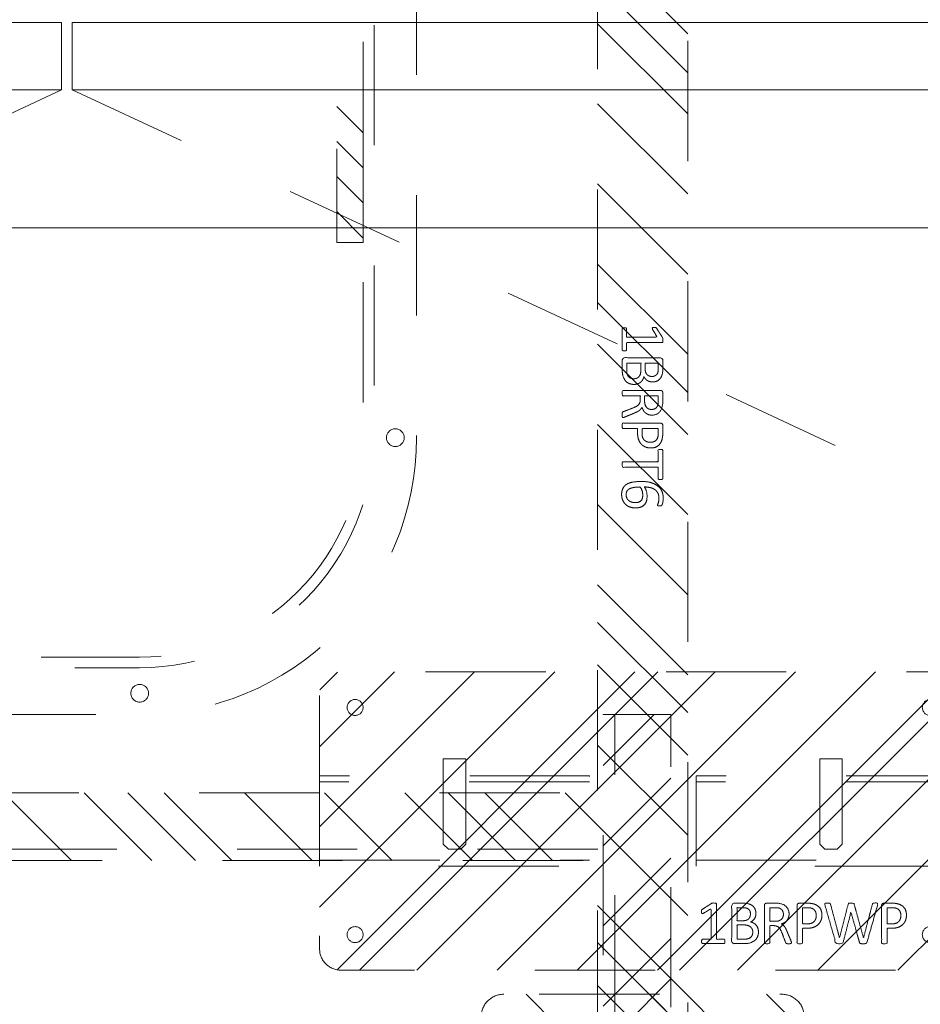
# Model space of a CAD drawing. Header units: inches. Extents: x -490 to -273, y -225 to 16.
# Tile 45 of 67: x -380 to -370, y -7 to 4. Entities that reach past the tile are written whole.
import ezdxf

# ---------------------------------------------------------------- set-up
doc = ezdxf.new("R2010")
doc.units = ezdxf.units.IN
doc.header["$LTSCALE"] = 32
doc.header["$MEASUREMENT"] = 0
doc.header["$PDMODE"] = 1
doc.header["$PDSIZE"] = -2
doc.linetypes.add('Dash Style-1', pattern=[0.083328, 0.041656, -0.041672])
for name, color, linetype, lineweight in [('DashLine', 7, 'Dash Style-1', 13), ('DashLineFill', 7, 'Dash Style-1', 13), ('Drawing', 7, 'Continuous', 18), ('Metal-DeskStructure', 7, 'Continuous', 13), ('None', 7, 'Continuous', 18), ('SolidLine', 7, 'Continuous', 15)]:
    doc.layers.add(name, color=color, linetype=linetype, lineweight=lineweight)
doc.layers.add('Electrical', color=1, linetype='Dash Style-1', lineweight=15, true_color=0xff0000)
pattern_1 = [(45, (0, 0), (-1.61302, 1.93572), []), (45, (-1.0608, 1.0608), (-0.472346, 0.416761), [])]

# ---------------------------------------------------------------- blocks, each defined once
blk = doc.blocks.new('Group-12')
at = {"layer": 'DashLine'}
for p, q in [((50.315, -12.008), (35.222, -19.046)), ((50.433, -12.008), (65.526, -19.046))]:
    blk.add_line(p, q, dxfattribs=at)
at = {"layer": 'SolidLine', "flags": 128}
for points in [[(33.661, -11.26), (50.315, -11.26), (50.315, -12.008), (33.661, -12.008)], [(50.433, -11.26), (67.087, -11.26), (67.087, -12.008), (50.433, -12.008)]]:
    blk.add_lwpolyline(points, close=True, dxfattribs=at)
blk = doc.blocks.new('Group-13')
at = {"layer": 'None'}
blk.add_blockref('Group-12', (0, 0), dxfattribs=at)
blk = doc.blocks.new('SL Utility Cabinet (2D)')
at = {"layer": 'None'}
blk.add_blockref('Group-13', (0, 0), dxfattribs=at)
at = {"layer": 'Drawing', "color": 0, "flags": 1}
for tag in ['Tag', 'Catalog', 'FinishGroup', 'Custom', 'Discount', 'Item1', 'Item2', 'Item3', 'Item4', 'Item5', 'Item6', 'Item7', 'Item8', 'Item9', 'Item10', 'Item11', 'Item12', 'Item13', 'Item14', 'Item15', 'Item16', 'Item17', 'Item18', 'Item19', 'Item20', 'Item21', 'Item22', 'Item23', 'Item24', 'Item25', 'Option1', 'Option2', 'Option3', 'Option4', 'Option5', 'Option6', 'Option7', 'Option8', 'Option9', 'Option10', 'Option11', 'Option12']:
    blk.add_attdef(tag, (-70.025, 10.908), '', height=0.00709, dxfattribs=at)
blk = doc.blocks.new('Group-19')
at = {"layer": 'SolidLine'}
blk.add_open_spline([(-1.102, -2.559), (-19.094, -2.559), (-37.087, -2.559), (-37.087, -16.28), (-37.086, -30), (-37.087, -33.955), (-36.653, -37.886), (-34.779, -54.894), (-32.905, -71.902), (-32.436, -74.369), (-29.931, -74.567), (-19.094, -74.567), (-8.257, -74.567), (-5.753, -74.369), (-5.283, -71.902), (-3.409, -54.894), (-1.535, -37.886), (-1.102, -33.955), (-1.102, -30), (-1.102, -16.28), (-1.102, -2.559)], degree=2, knots=[0, 0, 0, 0.17397, 0.17397, 0.306636, 0.306636, 0.344878, 0.344878, 0.510334, 0.510334, 0.534618, 0.534618, 0.639352, 0.639352, 0.663636, 0.663636, 0.829092, 0.829092, 0.867334, 0.867334, 1, 1, 1], dxfattribs=at)
blk = doc.blocks.new('1BRPT7-CChannel-762 (2D)')
at = {"layer": 'DashLineFill', "linetype": 'Continuous', "lineweight": 13}
h = blk.add_hatch(dxfattribs=at)
h.set_pattern_fill('Steel', color=253, style=0, pattern_type=2)
h.set_pattern_definition(pattern_1)
h.paths.add_polyline_path([(-0.313, 0.417), (-0.313, 15), (0.437, 15), (0.437, -15), (-0.313, -15), (-0.313, -0.417)])
at = {"layer": 'DashLine'}
blk.add_line((0.311, 15), (0.311, -15), dxfattribs=at)
at = {"layer": 'DashLineFill', "flags": 128}
blk.add_lwpolyline([(-0.313, 0.417), (-0.313, 15), (0.437, 15), (0.437, -15), (-0.313, -15), (-0.313, -0.417)], dxfattribs=at)
blk = doc.blocks.new('Group-50')
at = {"layer": 'Metal-DeskStructure', "color": 7}
for points, knots in [([(9.589, -0.203), (9.589, -0.21), (9.586, -0.224), (9.578, -0.227), (9.459, -0.227), (9.34, -0.227), (9.336, -0.225), (9.333, -0.219), (9.331, -0.21), (9.331, -0.197), (9.333, -0.188), (9.334, -0.182), (9.34, -0.179), (9.389, -0.179), (9.436, -0.179), (9.436, -0.009), (9.436, 0.161), (9.393, 0.135), (9.349, 0.109), (9.344, 0.107), (9.334, 0.106), (9.331, 0.109), (9.329, 0.12), (9.329, 0.133), (9.329, 0.143), (9.331, 0.148), (9.334, 0.152), (9.338, 0.154), (9.39, 0.187), (9.441, 0.22), (9.443, 0.222), (9.447, 0.222), (9.453, 0.224), (9.47, 0.224), (9.488, 0.224), (9.493, 0.22), (9.495, 0.216), (9.495, 0.018), (9.495, -0.179), (9.536, -0.179), (9.58, -0.179), (9.584, -0.182), (9.587, -0.188), (9.589, -0.197), (9.589, -0.203)], [0, 0, 0, 0.00261, 0.007831, 0.010441, 0.176195, 0.178805, 0.181415, 0.184026, 0.186636, 0.188594, 0.190551, 0.192509, 0.194467, 0.244389, 0.244389, 0.424498, 0.424498, 0.47805, 0.47805, 0.484241, 0.490432, 0.496622, 0.502813, 0.507071, 0.510941, 0.514811, 0.518682, 0.518682, 0.576295, 0.576295, 0.578743, 0.58119, 0.583638, 0.590247, 0.593184, 0.596122, 0.599059, 0.911881, 0.911881, 0.976501, 0.982376, 0.988251, 0.994125, 1, 1, 1]), ([(9.96, -0.097), (9.96, -0.119), (9.949, -0.155), (9.931, -0.184), (9.903, -0.204), (9.853, -0.227), (9.746, -0.227), (9.68, -0.227), (9.665, -0.215), (9.665, -0.002), (9.665, 0.211), (9.68, 0.222), (9.738, 0.222), (9.829, 0.222), (9.881, 0.205), (9.914, 0.178), (9.933, 0.135), (9.933, 0.093), (9.925, 0.063), (9.91, 0.039), (9.886, 0.019), (9.873, 0.013), (9.892, 0.01), (9.923, -0.009), (9.947, -0.036), (9.96, -0.075), (9.96, -0.097)], [0, 0, 0, 0.031455, 0.06291, 0.094366, 0.125821, 0.188731, 0.266159, 0.275837, 0.285516, 0.435531, 0.44521, 0.454888, 0.521427, 0.574659, 0.627891, 0.681123, 0.734355, 0.762747, 0.791139, 0.819531, 0.847924, 0.847924, 0.885943, 0.923962, 0.961981, 1, 1, 1]), ([(10.327, -0.217), (10.327, -0.221), (10.325, -0.225), (10.317, -0.227), (10.304, -0.228), (10.286, -0.228), (10.275, -0.227), (10.267, -0.225), (10.264, -0.219), (10.262, -0.214), (10.242, -0.161), (10.221, -0.108), (10.214, -0.09), (10.199, -0.06), (10.177, -0.038), (10.148, -0.027), (10.108, -0.027), (10.088, -0.027), (10.088, -0.122), (10.088, -0.221), (10.085, -0.225), (10.077, -0.227), (10.066, -0.228), (10.05, -0.228), (10.039, -0.227), (10.031, -0.225), (10.028, -0.221), (10.028, -0.01), (10.028, 0.211), (10.042, 0.222), (10.098, 0.222), (10.162, 0.222), (10.184, 0.22), (10.194, 0.218), (10.219, 0.215), (10.26, 0.194), (10.286, 0.165), (10.301, 0.126), (10.301, 0.082), (10.288, 0.045), (10.266, 0.017), (10.232, -0.001), (10.214, -0.009), (10.225, -0.014), (10.243, -0.029), (10.258, -0.049), (10.271, -0.077), (10.279, -0.094), (10.299, -0.143), (10.319, -0.191), (10.325, -0.204), (10.327, -0.215), (10.327, -0.217)], [0, 0, 0, 0.004018, 0.008035, 0.012053, 0.01607, 0.020088, 0.024105, 0.028123, 0.03214, 0.03214, 0.070951, 0.070951, 0.084634, 0.098317, 0.112001, 0.125684, 0.138745, 0.138745, 0.202807, 0.205295, 0.207782, 0.21027, 0.212758, 0.214748, 0.216739, 0.218729, 0.220719, 0.332671, 0.339637, 0.346603, 0.391882, 0.407555, 0.423229, 0.423229, 0.466696, 0.510164, 0.553631, 0.597099, 0.640566, 0.684033, 0.727501, 0.770968, 0.770968, 0.798042, 0.825115, 0.852188, 0.879262, 0.879262, 0.958132, 0.958132, 0.979066, 1, 1, 1]), ([(10.665, 0.091), (10.665, 0.056), (10.642, 0.002), (10.602, -0.035), (10.543, -0.057), (10.475, -0.057), (10.45, -0.057), (10.45, -0.137), (10.45, -0.221), (10.447, -0.225), (10.439, -0.227), (10.428, -0.228), (10.412, -0.228), (10.401, -0.227), (10.393, -0.225), (10.39, -0.221), (10.39, -0.011), (10.39, 0.209), (10.404, 0.222), (10.462, 0.222), (10.524, 0.222), (10.55, 0.218), (10.587, 0.211), (10.624, 0.189), (10.652, 0.157), (10.665, 0.115), (10.665, 0.091)], [0, 0, 0, 0.066268, 0.132535, 0.198803, 0.26507, 0.303966, 0.303966, 0.429297, 0.43506, 0.440822, 0.446584, 0.452347, 0.456957, 0.461567, 0.466177, 0.470786, 0.728938, 0.745073, 0.761208, 0.845107, 0.870922, 0.896738, 0.922553, 0.948369, 0.974184, 1, 1, 1]), ([(11.014, 0.196), (11.014, 0.19), (11.014, 0.179), (11.011, 0.174), (11.005, 0.17), (10.941, 0.17), (10.878, 0.17), (10.878, -0.024), (10.878, -0.221), (10.874, -0.225), (10.867, -0.227), (10.856, -0.228), (10.839, -0.228), (10.828, -0.227), (10.821, -0.225), (10.817, -0.221), (10.817, -0.024), (10.817, 0.17), (10.754, 0.17), (10.69, 0.17), (10.684, 0.174), (10.682, 0.179), (10.68, 0.189), (10.68, 0.202), (10.682, 0.213), (10.684, 0.218), (10.69, 0.222), (10.847, 0.222), (11.005, 0.222), (11.011, 0.218), (11.014, 0.213), (11.014, 0.202), (11.014, 0.196)], [0, 0, 0, 0.003046, 0.005389, 0.007733, 0.010076, 0.089744, 0.089744, 0.335779, 0.340465, 0.345152, 0.349838, 0.354524, 0.360382, 0.36624, 0.372099, 0.377957, 0.6855, 0.6855, 0.785085, 0.788014, 0.790943, 0.793872, 0.796801, 0.798998, 0.801195, 0.803391, 0.805588, 0.991213, 0.99341, 0.995606, 0.997803, 1, 1, 1]), ([(11.33, -0.081), (11.33, -0.11), (11.313, -0.166), (11.275, -0.208), (11.218, -0.234), (11.151, -0.234), (11.109, -0.219), (11.075, -0.193), (11.055, -0.156), (11.042, -0.108), (11.037, -0.051), (11.037, 0.01), (11.045, 0.098), (11.086, 0.17), (11.127, 0.207), (11.184, 0.227), (11.236, 0.227), (11.262, 0.224), (11.284, 0.22), (11.299, 0.213), (11.304, 0.209), (11.306, 0.205), (11.308, 0.2), (11.308, 0.186), (11.308, 0.167), (11.302, 0.165), (11.295, 0.165), (11.282, 0.17), (11.264, 0.176), (11.236, 0.179), (11.186, 0.179), (11.14, 0.154), (11.11, 0.109), (11.098, 0.05), (11.096, 0.019), (11.105, 0.024), (11.127, 0.036), (11.155, 0.043), (11.184, 0.048), (11.238, 0.048), (11.288, 0.028), (11.317, -0.007), (11.33, -0.053), (11.33, -0.081)], [0, 0, 0, 0.047284, 0.094569, 0.141853, 0.189137, 0.222912, 0.256686, 0.290461, 0.324235, 0.35801, 0.391784, 0.42357, 0.487141, 0.518927, 0.550713, 0.582499, 0.593093, 0.603687, 0.61428, 0.624874, 0.635468, 0.646062, 0.656655, 0.684464, 0.710949, 0.724191, 0.737433, 0.750675, 0.763918, 0.77716, 0.803647, 0.830135, 0.856622, 0.883109, 0.883109, 0.892179, 0.901248, 0.910318, 0.919387, 0.93954, 0.959693, 0.979847, 1, 1, 1]), ([(9.872, 0.102), (9.872, 0.119), (9.862, 0.144), (9.842, 0.163), (9.811, 0.172), (9.755, 0.172), (9.724, 0.172), (9.724, 0.1), (9.724, 0.028), (9.758, 0.028), (9.814, 0.028), (9.844, 0.039), (9.862, 0.06), (9.872, 0.087), (9.872, 0.102)], [0, 0, 0, 0.074499, 0.148998, 0.223496, 0.297995, 0.395417, 0.395417, 0.61891, 0.61891, 0.724928, 0.793696, 0.862464, 0.931232, 1, 1, 1]), ([(10.238, 0.096), (10.238, 0.124), (10.214, 0.159), (10.186, 0.168), (10.177, 0.17), (10.155, 0.172), (10.113, 0.172), (10.088, 0.172), (10.088, 0.096), (10.088, 0.021), (10.117, 0.021), (10.17, 0.021), (10.203, 0.032), (10.227, 0.054), (10.238, 0.082), (10.238, 0.096)], [0, 0, 0, 0.142515, 0.285031, 0.285031, 0.330993, 0.376955, 0.445899, 0.445899, 0.655281, 0.655281, 0.734439, 0.800829, 0.867219, 0.93361, 1, 1, 1]), ([(10.602, 0.085), (10.602, 0.113), (10.581, 0.15), (10.552, 0.167), (10.521, 0.172), (10.477, 0.172), (10.45, 0.172), (10.45, 0.083), (10.45, -0.007), (10.477, -0.007), (10.53, -0.007), (10.567, 0.006), (10.591, 0.032), (10.602, 0.065), (10.602, 0.085)], [0, 0, 0, 0.053098, 0.106195, 0.159293, 0.212391, 0.297937, 0.297937, 0.584068, 0.584068, 0.669615, 0.752211, 0.834807, 0.917404, 1, 1, 1]), ([(11.271, -0.086), (11.271, -0.068), (11.264, -0.035), (11.243, -0.011), (11.214, 0), (11.177, 0), (11.151, -0.003), (11.127, -0.011), (11.107, -0.022), (11.098, -0.029), (11.098, -0.073), (11.109, -0.132), (11.131, -0.169), (11.162, -0.184), (11.206, -0.184), (11.24, -0.167), (11.26, -0.14), (11.271, -0.105), (11.271, -0.086)], [0, 0, 0, 0.044843, 0.089687, 0.13453, 0.179374, 0.20352, 0.227667, 0.251813, 0.27596, 0.27596, 0.366465, 0.45697, 0.547475, 0.63798, 0.728485, 0.81899, 0.909495, 1, 1, 1]), ([(9.897, -0.101), (9.897, -0.081), (9.885, -0.051), (9.861, -0.031), (9.824, -0.02), (9.76, -0.02), (9.724, -0.02), (9.724, -0.098), (9.724, -0.177), (9.767, -0.177), (9.851, -0.177), (9.885, -0.149), (9.897, -0.119), (9.897, -0.101)], [0, 0, 0, 0.079156, 0.158312, 0.237468, 0.316624, 0.419526, 0.419526, 0.643799, 0.643799, 0.767809, 0.883905, 0.941952, 1, 1, 1])]:
    blk.add_open_spline(points, degree=2, knots=knots, dxfattribs=at)
blk = doc.blocks.new('1BRPT6-LeftBeam (2D)')
at = {"layer": 'DashLineFill', "linetype": 'Continuous', "lineweight": 13}
h = blk.add_hatch(dxfattribs=at)
h.set_pattern_fill('Steel', color=253, style=0, pattern_type=2)
h.set_pattern_definition(pattern_1)
edge = h.paths.add_edge_path()
edge.add_arc((16.974, -1.541), 0.25, 180, 270)
edge.add_line((16.974, -1.791), (17.97, -1.791))
edge.add_arc((17.97, -1.541), 0.25, 270, 360)
edge.add_line((18.22, -1.541), (18.22, 1.541))
edge.add_arc((17.97, 1.541), 0.25, 0, 90)
edge.add_line((17.97, 1.791), (16.974, 1.791))
edge.add_arc((16.974, 1.541), 0.25, 90, 180)
edge.add_line((16.724, 1.541), (16.724, -1.541))
h = blk.add_hatch(dxfattribs=at)
h.set_pattern_fill('Steel', color=253, style=0, pattern_type=2)
h.set_pattern_definition(pattern_1)
h.paths.add_polyline_path([(-1.85, 0.5), (20.472, 0.5), (20.472, -0.5), (-1.85, -0.5)])
at = {"layer": 'DashLineFill', "flags": 128}
blk.add_lwpolyline([(16.724, -1.541, 0.414214), (16.974, -1.791), (17.97, -1.791, 0.414214), (18.22, -1.541), (18.22, 1.541, 0.414214), (17.97, 1.791), (16.974, 1.791, 0.414214), (16.724, 1.541)], format="xyb", close=True, dxfattribs=at)
blk.add_lwpolyline([(-1.85, 0.5), (20.472, 0.5), (20.472, -0.5), (-1.85, -0.5)], close=True, dxfattribs=at)
at = {"layer": 'Metal-DeskStructure', "color": 7}
blk.add_blockref('Group-50', (0, 0), dxfattribs=at)
blk = doc.blocks.new('Group-56')
at = {"layer": 'None', "color": 7}
for name, p, rotation in [('1BRPT6-LeftBeam (2D)', (-27.217, -5.315), 270), ('1BRPT7-CChannel-762 (2D)', (-27.217, -33.937), 180)]:
    blk.add_blockref(name, p, dxfattribs=dict(at, rotation=rotation))
blk = doc.blocks.new('1BRPT7-CChannel-1067 (2D)')
at = {"layer": 'DashLineFill', "linetype": 'Continuous', "lineweight": 13}
h = blk.add_hatch(dxfattribs=at)
h.set_pattern_fill('Steel', color=253, style=0, pattern_type=2)
h.set_pattern_definition(pattern_1)
h.paths.add_polyline_path([(-0.313, 0.584), (-0.313, 21.004), (0.437, 21.004), (0.437, -21.004), (-0.313, -21.004), (-0.313, -0.584)])
at = {"layer": 'DashLine'}
blk.add_line((0.311, 21.004), (0.311, -21.004), dxfattribs=at)
at = {"layer": 'DashLineFill', "flags": 128}
blk.add_lwpolyline([(-0.313, 0.584), (-0.313, 21.004), (0.437, 21.004), (0.437, -21.004), (-0.313, -21.004), (-0.313, -0.584)], dxfattribs=at)
blk = doc.blocks.new('Group-59')
at = {"layer": 'Metal-DeskStructure', "color": 7}
for points, knots in [([(0.911, -1.335), (0.911, -1.343), (0.909, -1.356), (0.9, -1.359), (0.781, -1.359), (0.662, -1.359), (0.659, -1.357), (0.655, -1.352), (0.653, -1.343), (0.653, -1.33), (0.655, -1.32), (0.657, -1.315), (0.662, -1.311), (0.711, -1.311), (0.758, -1.311), (0.758, -1.141), (0.758, -0.972), (0.715, -0.997), (0.672, -1.023), (0.666, -1.025), (0.657, -1.027), (0.653, -1.023), (0.651, -1.012), (0.651, -1), (0.651, -0.99), (0.653, -0.985), (0.657, -0.981), (0.66, -0.979), (0.712, -0.946), (0.764, -0.913), (0.766, -0.911), (0.769, -0.911), (0.775, -0.909), (0.792, -0.909), (0.81, -0.909), (0.816, -0.913), (0.817, -0.916), (0.817, -1.115), (0.817, -1.311), (0.858, -1.311), (0.902, -1.311), (0.906, -1.315), (0.91, -1.32), (0.911, -1.33), (0.911, -1.335)], [0, 0, 0, 0.00261, 0.007831, 0.010441, 0.176195, 0.178805, 0.181415, 0.184026, 0.186636, 0.188594, 0.190551, 0.192509, 0.194467, 0.244389, 0.244389, 0.424498, 0.424498, 0.47805, 0.47805, 0.484241, 0.490432, 0.496622, 0.502813, 0.507071, 0.510941, 0.514811, 0.518682, 0.518682, 0.576295, 0.576295, 0.578743, 0.58119, 0.583638, 0.590247, 0.593184, 0.596122, 0.599059, 0.911881, 0.911881, 0.976501, 0.982376, 0.988251, 0.994125, 1, 1, 1]), ([(1.283, -1.23), (1.283, -1.252), (1.272, -1.287), (1.253, -1.317), (1.225, -1.337), (1.176, -1.359), (1.069, -1.359), (1.002, -1.359), (0.987, -1.348), (0.987, -1.135), (0.987, -0.922), (1.002, -0.911), (1.06, -0.911), (1.152, -0.911), (1.203, -0.927), (1.236, -0.955), (1.255, -0.997), (1.255, -1.04), (1.248, -1.069), (1.233, -1.093), (1.209, -1.114), (1.196, -1.119), (1.214, -1.123), (1.246, -1.141), (1.27, -1.169), (1.283, -1.208), (1.283, -1.23)], [0, 0, 0, 0.031455, 0.06291, 0.094366, 0.125821, 0.188731, 0.266159, 0.275837, 0.285516, 0.435531, 0.44521, 0.454888, 0.521427, 0.574659, 0.627891, 0.681123, 0.734355, 0.762747, 0.791139, 0.819531, 0.847924, 0.847924, 0.885943, 0.923962, 0.961981, 1, 1, 1]), ([(1.194, -1.031), (1.194, -1.014), (1.185, -0.988), (1.164, -0.97), (1.133, -0.961), (1.078, -0.961), (1.046, -0.961), (1.046, -1.033), (1.046, -1.105), (1.081, -1.105), (1.137, -1.105), (1.166, -1.093), (1.185, -1.073), (1.194, -1.045), (1.194, -1.031)], [0, 0, 0, 0.074499, 0.148998, 0.223496, 0.297995, 0.395417, 0.395417, 0.61891, 0.61891, 0.724928, 0.793696, 0.862464, 0.931232, 1, 1, 1]), ([(1.649, -1.35), (1.649, -1.354), (1.647, -1.357), (1.64, -1.359), (1.627, -1.361), (1.608, -1.361), (1.597, -1.359), (1.59, -1.357), (1.586, -1.352), (1.584, -1.346), (1.564, -1.294), (1.544, -1.241), (1.536, -1.223), (1.522, -1.193), (1.499, -1.171), (1.47, -1.16), (1.43, -1.16), (1.411, -1.16), (1.411, -1.255), (1.411, -1.354), (1.407, -1.357), (1.4, -1.359), (1.389, -1.361), (1.372, -1.361), (1.361, -1.359), (1.354, -1.357), (1.35, -1.354), (1.35, -1.142), (1.35, -0.922), (1.365, -0.911), (1.42, -0.911), (1.485, -0.911), (1.507, -0.913), (1.516, -0.914), (1.542, -0.918), (1.582, -0.938), (1.608, -0.968), (1.623, -1.007), (1.623, -1.051), (1.61, -1.088), (1.588, -1.116), (1.555, -1.134), (1.536, -1.141), (1.547, -1.147), (1.566, -1.162), (1.581, -1.182), (1.594, -1.21), (1.601, -1.226), (1.621, -1.275), (1.642, -1.324), (1.647, -1.337), (1.649, -1.348), (1.649, -1.35)], [0, 0, 0, 0.004018, 0.008035, 0.012053, 0.01607, 0.020088, 0.024105, 0.028123, 0.03214, 0.03214, 0.070951, 0.070951, 0.084634, 0.098317, 0.112001, 0.125684, 0.138745, 0.138745, 0.202807, 0.205295, 0.207782, 0.21027, 0.212758, 0.214748, 0.216739, 0.218729, 0.220719, 0.332671, 0.339637, 0.346603, 0.391882, 0.407555, 0.423229, 0.423229, 0.466696, 0.510164, 0.553631, 0.597099, 0.640566, 0.684033, 0.727501, 0.770968, 0.770968, 0.798042, 0.825115, 0.852188, 0.879262, 0.879262, 0.958132, 0.958132, 0.979066, 1, 1, 1]), ([(1.56, -1.036), (1.56, -1.009), (1.536, -0.973), (1.509, -0.964), (1.499, -0.962), (1.477, -0.961), (1.436, -0.961), (1.411, -0.961), (1.411, -1.036), (1.411, -1.112), (1.439, -1.112), (1.492, -1.112), (1.525, -1.101), (1.549, -1.079), (1.56, -1.051), (1.56, -1.036)], [0, 0, 0, 0.142515, 0.285031, 0.285031, 0.330993, 0.376955, 0.445899, 0.445899, 0.655281, 0.655281, 0.734439, 0.800829, 0.867219, 0.93361, 1, 1, 1]), ([(1.987, -1.042), (1.987, -1.077), (1.965, -1.13), (1.924, -1.167), (1.865, -1.189), (1.798, -1.189), (1.773, -1.189), (1.773, -1.27), (1.773, -1.354), (1.769, -1.357), (1.762, -1.359), (1.751, -1.361), (1.734, -1.361), (1.723, -1.359), (1.716, -1.357), (1.712, -1.354), (1.712, -1.143), (1.712, -0.924), (1.727, -0.911), (1.784, -0.911), (1.847, -0.911), (1.872, -0.914), (1.909, -0.922), (1.946, -0.944), (1.974, -0.975), (1.987, -1.018), (1.987, -1.042)], [0, 0, 0, 0.066268, 0.132535, 0.198803, 0.26507, 0.303966, 0.303966, 0.429297, 0.43506, 0.440822, 0.446584, 0.452347, 0.456957, 0.461567, 0.466177, 0.470786, 0.728938, 0.745073, 0.761208, 0.845107, 0.870922, 0.896738, 0.922553, 0.948369, 0.974184, 1, 1, 1]), ([(1.924, -1.047), (1.924, -1.02), (1.904, -0.983), (1.874, -0.966), (1.843, -0.961), (1.8, -0.961), (1.773, -0.961), (1.773, -1.05), (1.773, -1.14), (1.8, -1.14), (1.852, -1.14), (1.889, -1.127), (1.913, -1.101), (1.924, -1.068), (1.924, -1.047)], [0, 0, 0, 0.053098, 0.106195, 0.159293, 0.212391, 0.297937, 0.297937, 0.584068, 0.584068, 0.669615, 0.752211, 0.834807, 0.917404, 1, 1, 1]), ([(2.486, -1.346), (2.484, -1.35), (2.479, -1.357), (2.47, -1.359), (2.455, -1.361), (2.433, -1.361), (2.418, -1.359), (2.409, -1.357), (2.405, -1.35), (2.403, -1.346), (2.356, -1.177), (2.309, -1.009), (2.266, -1.177), (2.222, -1.346), (2.221, -1.35), (2.217, -1.357), (2.208, -1.359), (2.193, -1.361), (2.171, -1.361), (2.156, -1.359), (2.145, -1.357), (2.139, -1.35), (2.139, -1.346), (2.08, -1.14), (2.021, -0.933), (2.019, -0.924), (2.018, -0.916), (2.025, -0.911), (2.038, -0.909), (2.06, -0.909), (2.071, -0.911), (2.078, -0.913), (2.08, -0.918), (2.082, -0.922), (2.132, -1.109), (2.182, -1.296), (2.23, -1.109), (2.278, -0.922), (2.28, -0.918), (2.281, -0.913), (2.289, -0.911), (2.302, -0.909), (2.322, -0.909), (2.333, -0.911), (2.341, -0.913), (2.344, -0.918), (2.344, -0.922), (2.396, -1.109), (2.448, -1.296), (2.497, -1.109), (2.547, -0.922), (2.547, -0.918), (2.549, -0.913), (2.556, -0.911), (2.568, -0.909), (2.588, -0.909), (2.601, -0.911), (2.606, -0.916), (2.606, -0.926), (2.604, -0.933), (2.545, -1.14), (2.486, -1.346)], [0, 0, 0, 0.001377, 0.002754, 0.004131, 0.005508, 0.006884, 0.008261, 0.009638, 0.011015, 0.011015, 0.069504, 0.069504, 0.127673, 0.127673, 0.12905, 0.130427, 0.131804, 0.133181, 0.134558, 0.135935, 0.137312, 0.138689, 0.138689, 0.218878, 0.218878, 0.222389, 0.225899, 0.229409, 0.23292, 0.23643, 0.23994, 0.243451, 0.246961, 0.246961, 0.411844, 0.411844, 0.576329, 0.576329, 0.57984, 0.58335, 0.586861, 0.590371, 0.593296, 0.596222, 0.599147, 0.602072, 0.602072, 0.756075, 0.756075, 0.909695, 0.909695, 0.91262, 0.915546, 0.918471, 0.921396, 0.923833, 0.926271, 0.928708, 0.931145, 0.931145, 1, 1, 1]), ([(2.924, -1.042), (2.924, -1.077), (2.902, -1.13), (2.862, -1.167), (2.803, -1.189), (2.735, -1.189), (2.71, -1.189), (2.71, -1.27), (2.71, -1.354), (2.707, -1.357), (2.699, -1.359), (2.688, -1.361), (2.672, -1.361), (2.66, -1.359), (2.653, -1.357), (2.649, -1.354), (2.649, -1.143), (2.649, -0.924), (2.664, -0.911), (2.721, -0.911), (2.784, -0.911), (2.81, -0.914), (2.847, -0.922), (2.884, -0.944), (2.911, -0.975), (2.924, -1.018), (2.924, -1.042)], [0, 0, 0, 0.066268, 0.132535, 0.198803, 0.26507, 0.303966, 0.303966, 0.429297, 0.43506, 0.440822, 0.446584, 0.452347, 0.456957, 0.461567, 0.466177, 0.470786, 0.728938, 0.745073, 0.761208, 0.845107, 0.870922, 0.896738, 0.922553, 0.948369, 0.974184, 1, 1, 1]), ([(2.862, -1.047), (2.862, -1.02), (2.841, -0.983), (2.812, -0.966), (2.78, -0.961), (2.737, -0.961), (2.71, -0.961), (2.71, -1.05), (2.71, -1.14), (2.737, -1.14), (2.79, -1.14), (2.827, -1.127), (2.851, -1.101), (2.862, -1.068), (2.862, -1.047)], [0, 0, 0, 0.053098, 0.106195, 0.159293, 0.212391, 0.297937, 0.297937, 0.584068, 0.584068, 0.669615, 0.752211, 0.834807, 0.917404, 1, 1, 1]), ([(1.22, -1.234), (1.22, -1.213), (1.207, -1.184), (1.183, -1.164), (1.146, -1.152), (1.082, -1.152), (1.046, -1.152), (1.046, -1.231), (1.046, -1.309), (1.09, -1.309), (1.174, -1.309), (1.207, -1.282), (1.22, -1.252), (1.22, -1.234)], [0, 0, 0, 0.079156, 0.158312, 0.237468, 0.316624, 0.419526, 0.419526, 0.643799, 0.643799, 0.767809, 0.883905, 0.941952, 1, 1, 1])]:
    blk.add_open_spline(points, degree=2, knots=knots, dxfattribs=at)
blk = doc.blocks.new('1BRPWP_RetrunBracket (2D)')
at = {"layer": 'DashLineFill', "linetype": 'Continuous', "lineweight": 13}
h = blk.add_hatch(dxfattribs=at)
h.set_pattern_fill('Steel', color=253, style=0, pattern_type=2)
h.set_pattern_definition(pattern_1)
edge = h.paths.add_edge_path()
edge.add_arc((3.346, -1.417), 0.236, 270, 360)
edge.add_line((3.583, -1.417), (3.583, 1.417))
edge.add_arc((3.346, 1.417), 0.236, 0, 90)
edge.add_line((3.346, 1.654), (-3.346, 1.654))
edge.add_arc((-3.346, 1.417), 0.236, 90, 180)
edge.add_line((-3.583, 1.417), (-3.583, -1.417))
edge.add_arc((-3.346, -1.417), 0.236, 180, 270)
edge.add_line((-3.346, -1.654), (3.346, -1.654))
at = {"layer": 'DashLine'}
for p, q in [((-0.591, 0.435), (-3.583, 0.435)), ((3.583, 0.435), (0.591, 0.435)), ((-3.583, -0.435), (-0.591, -0.435)), ((0.591, -0.435), (3.583, -0.435))]:
    blk.add_line(p, q, dxfattribs=at)
at = {"layer": 'DashLine', "flags": 128}
for points in [[(-3.278, 1.26), (-3.277, 1.269), (-3.276, 1.277), (-3.274, 1.286), (-3.271, 1.294), (-3.267, 1.302), (-3.263, 1.309), (-3.257, 1.316), (-3.252, 1.322), (-3.245, 1.328), (-3.238, 1.333), (-3.231, 1.338), (-3.223, 1.342), (-3.215, 1.345), (-3.206, 1.347), (-3.198, 1.348), (-3.189, 1.348), (-3.18, 1.348), (-3.172, 1.347), (-3.163, 1.345), (-3.155, 1.342), (-3.147, 1.338), (-3.14, 1.333), (-3.133, 1.328), (-3.126, 1.322), (-3.121, 1.316), (-3.115, 1.309), (-3.111, 1.302), (-3.107, 1.294), (-3.104, 1.286), (-3.102, 1.277), (-3.101, 1.269), (-3.1, 1.26), (-3.101, 1.251), (-3.102, 1.243), (-3.104, 1.234), (-3.107, 1.226), (-3.111, 1.218), (-3.115, 1.211), (-3.121, 1.204), (-3.126, 1.197), (-3.133, 1.191), (-3.14, 1.186), (-3.147, 1.182), (-3.155, 1.178), (-3.163, 1.175), (-3.172, 1.173), (-3.18, 1.172), (-3.189, 1.171), (-3.198, 1.172), (-3.206, 1.173), (-3.215, 1.175), (-3.223, 1.178), (-3.231, 1.182), (-3.238, 1.186), (-3.245, 1.191), (-3.252, 1.197), (-3.257, 1.204), (-3.263, 1.211), (-3.267, 1.218), (-3.271, 1.226), (-3.274, 1.234), (-3.276, 1.243), (-3.277, 1.251)], [(3.1, 1.26), (3.101, 1.269), (3.102, 1.277), (3.104, 1.286), (3.107, 1.294), (3.111, 1.302), (3.115, 1.309), (3.121, 1.316), (3.126, 1.322), (3.133, 1.328), (3.14, 1.333), (3.147, 1.338), (3.155, 1.342), (3.163, 1.345), (3.172, 1.347), (3.18, 1.348), (3.189, 1.348), (3.198, 1.348), (3.206, 1.347), (3.215, 1.345), (3.223, 1.342), (3.231, 1.338), (3.238, 1.333), (3.245, 1.328), (3.252, 1.322), (3.257, 1.316), (3.263, 1.309), (3.267, 1.302), (3.271, 1.294), (3.274, 1.286), (3.276, 1.277), (3.277, 1.269), (3.278, 1.26), (3.277, 1.251), (3.276, 1.243), (3.274, 1.234), (3.271, 1.226), (3.267, 1.218), (3.263, 1.211), (3.257, 1.204), (3.252, 1.197), (3.245, 1.191), (3.238, 1.186), (3.231, 1.182), (3.223, 1.178), (3.215, 1.175), (3.206, 1.173), (3.198, 1.172), (3.189, 1.171), (3.18, 1.172), (3.172, 1.173), (3.163, 1.175), (3.155, 1.178), (3.147, 1.182), (3.14, 1.186), (3.133, 1.191), (3.126, 1.197), (3.121, 1.204), (3.115, 1.211), (3.111, 1.218), (3.107, 1.226), (3.104, 1.234), (3.102, 1.243), (3.101, 1.251)], [(-3.583, -0.5), (-3.583, 0.5), (-0.591, 0.5), (-0.591, -0.5)], [(0.591, -0.5), (0.591, 0.5), (3.583, 0.5), (3.583, -0.5)], [(-3.278, -1.26), (-3.277, -1.251), (-3.276, -1.243), (-3.274, -1.234), (-3.271, -1.226), (-3.267, -1.218), (-3.263, -1.211), (-3.257, -1.204), (-3.252, -1.197), (-3.245, -1.191), (-3.238, -1.186), (-3.231, -1.182), (-3.223, -1.178), (-3.215, -1.175), (-3.206, -1.173), (-3.198, -1.172), (-3.189, -1.171), (-3.18, -1.172), (-3.172, -1.173), (-3.163, -1.175), (-3.155, -1.178), (-3.147, -1.182), (-3.14, -1.186), (-3.133, -1.191), (-3.126, -1.197), (-3.121, -1.204), (-3.115, -1.211), (-3.111, -1.218), (-3.107, -1.226), (-3.104, -1.234), (-3.102, -1.243), (-3.101, -1.251), (-3.1, -1.26), (-3.101, -1.269), (-3.102, -1.277), (-3.104, -1.286), (-3.107, -1.294), (-3.111, -1.302), (-3.115, -1.309), (-3.121, -1.316), (-3.126, -1.322), (-3.133, -1.328), (-3.14, -1.333), (-3.147, -1.338), (-3.155, -1.342), (-3.163, -1.345), (-3.172, -1.347), (-3.18, -1.348), (-3.189, -1.348), (-3.198, -1.348), (-3.206, -1.347), (-3.215, -1.345), (-3.223, -1.342), (-3.231, -1.338), (-3.238, -1.333), (-3.245, -1.328), (-3.252, -1.322), (-3.257, -1.316), (-3.263, -1.309), (-3.267, -1.302), (-3.271, -1.294), (-3.274, -1.286), (-3.276, -1.277), (-3.277, -1.269)], [(3.1, -1.26), (3.101, -1.251), (3.102, -1.243), (3.104, -1.234), (3.107, -1.226), (3.111, -1.218), (3.115, -1.211), (3.121, -1.204), (3.126, -1.197), (3.133, -1.191), (3.14, -1.186), (3.147, -1.182), (3.155, -1.178), (3.163, -1.175), (3.172, -1.173), (3.18, -1.172), (3.189, -1.171), (3.198, -1.172), (3.206, -1.173), (3.215, -1.175), (3.223, -1.178), (3.231, -1.182), (3.238, -1.186), (3.245, -1.191), (3.252, -1.197), (3.257, -1.204), (3.263, -1.211), (3.267, -1.218), (3.271, -1.226), (3.274, -1.234), (3.276, -1.243), (3.277, -1.251), (3.278, -1.26), (3.277, -1.269), (3.276, -1.277), (3.274, -1.286), (3.271, -1.294), (3.267, -1.302), (3.263, -1.309), (3.257, -1.316), (3.252, -1.322), (3.245, -1.328), (3.238, -1.333), (3.231, -1.338), (3.223, -1.342), (3.215, -1.345), (3.206, -1.347), (3.198, -1.348), (3.189, -1.348), (3.18, -1.348), (3.172, -1.347), (3.163, -1.345), (3.155, -1.342), (3.147, -1.338), (3.14, -1.333), (3.133, -1.328), (3.126, -1.322), (3.121, -1.316), (3.115, -1.309), (3.111, -1.302), (3.107, -1.294), (3.104, -1.286), (3.102, -1.277), (3.101, -1.269)]]:
    blk.add_lwpolyline(points, close=True, dxfattribs=at)
at = {"layer": 'DashLine', "linetype": 'Continuous', "lineweight": 5}
blk.add_point((0, 0), dxfattribs=at)
at = {"layer": 'DashLineFill', "flags": 128}
blk.add_lwpolyline([(3.346, -1.654, 0.414214), (3.583, -1.417), (3.583, 1.417, 0.414214), (3.346, 1.654), (-3.346, 1.654, 0.414214), (-3.583, 1.417), (-3.583, -1.417, 0.414214), (-3.346, -1.654)], format="xyb", close=True, dxfattribs=at)
at = {"layer": 'SolidLine', "flags": 128}
for points in [[(-2.212, 0.689), (-2.212, -0.255), (-2.155, -0.311), (-2.018, -0.311), (-1.962, -0.255), (-1.962, 0.689)], [(1.962, 0.689), (1.962, -0.255), (2.018, -0.311), (2.155, -0.311), (2.212, -0.255), (2.212, 0.689)]]:
    blk.add_lwpolyline(points, close=True, dxfattribs=at)
at = {"layer": 'Metal-DeskStructure', "color": 7}
blk.add_blockref('Group-59', (0, 0), dxfattribs=at)
blk = doc.blocks.new('Group-60')
at = {"layer": 'None', "color": 7}
blk.add_blockref('1BRPWP_RetrunBracket (2D)', (-27.217, -20.118), dxfattribs=at)
at = {"layer": 'None', "color": 7, "rotation": 270}
blk.add_blockref('1BRPT7-CChannel-1067 (2D)', (-48.72, -20.118), dxfattribs=at)
blk = doc.blocks.new('1BRPXF_Power_Pantry_30x12_Cred (2D)')
at = {"layer": 'Electrical', "linetype": 'Continuous', "lineweight": 5, "true_color": 0xdd0000}
h = blk.add_hatch(dxfattribs=at)
h.set_pattern_fill('ElectricalHatch', color=12, style=0, pattern_type=2)
h.set_pattern_definition([(45, (0, 0), (-0.3333333, -0.722222), [])])
h.paths.add_polyline_path([(6.773, 14.409), (6.773, 14.115), (5.217, 14.115), (5.217, 14.409)])
at = {"layer": 'DashLine', "flags": 128}
for points in [[(0, 11.929, -0.414214), (3.071, 15), (8.937, 15, -0.414214), (12.008, 11.929), (12.008, -11.929, -0.414214), (8.937, -15), (3.071, -15, -0.414214), (0, -11.929)], [(0.629, 11.929, -0.414214), (3.109, 14.409), (8.891, 14.409, -0.414214), (11.371, 11.929), (11.371, -11.929, -0.414214), (8.891, -14.409), (3.109, -14.409, -0.414214), (0.629, -11.929)]]:
    blk.add_lwpolyline(points, format="xyb", close=True, dxfattribs=at)
for points in [[(8.937, 14.862), (8.947, 14.862), (8.956, 14.86), (8.966, 14.858), (8.975, 14.855), (8.983, 14.851), (8.992, 14.846), (8.999, 14.84), (9.007, 14.833), (9.013, 14.826), (9.019, 14.818), (9.024, 14.81), (9.028, 14.801), (9.031, 14.792), (9.034, 14.783), (9.035, 14.773), (9.035, 14.764), (9.035, 14.754), (9.034, 14.745), (9.031, 14.735), (9.028, 14.726), (9.024, 14.717), (9.019, 14.709), (9.013, 14.701), (9.007, 14.694), (8.999, 14.688), (8.992, 14.682), (8.983, 14.677), (8.975, 14.673), (8.966, 14.67), (8.956, 14.667), (8.947, 14.666), (8.937, 14.665), (8.927, 14.666), (8.918, 14.667), (8.908, 14.67), (8.899, 14.673), (8.891, 14.677), (8.882, 14.682), (8.875, 14.688), (8.867, 14.694), (8.861, 14.701), (8.855, 14.709), (8.85, 14.717), (8.846, 14.726), (8.843, 14.735), (8.84, 14.745), (8.839, 14.754), (8.839, 14.764), (8.839, 14.773), (8.84, 14.783), (8.843, 14.792), (8.846, 14.801), (8.85, 14.81), (8.855, 14.818), (8.861, 14.826), (8.867, 14.833), (8.875, 14.84), (8.882, 14.846), (8.891, 14.851), (8.899, 14.855), (8.908, 14.858), (8.918, 14.86), (8.927, 14.862)], [(11.772, 12.028), (11.781, 12.027), (11.791, 12.026), (11.8, 12.023), (11.809, 12.02), (11.818, 12.016), (11.826, 12.011), (11.834, 12.005), (11.841, 11.999), (11.848, 11.992), (11.853, 11.984), (11.858, 11.976), (11.863, 11.967), (11.866, 11.958), (11.868, 11.948), (11.87, 11.939), (11.87, 11.929), (11.87, 11.919), (11.868, 11.91), (11.866, 11.901), (11.863, 11.891), (11.858, 11.883), (11.853, 11.874), (11.848, 11.867), (11.841, 11.86), (11.834, 11.853), (11.826, 11.847), (11.818, 11.842), (11.809, 11.838), (11.8, 11.835), (11.791, 11.833), (11.781, 11.831), (11.772, 11.831), (11.762, 11.831), (11.752, 11.833), (11.743, 11.835), (11.734, 11.838), (11.725, 11.842), (11.717, 11.847), (11.709, 11.853), (11.702, 11.86), (11.696, 11.867), (11.69, 11.874), (11.685, 11.883), (11.681, 11.891), (11.677, 11.901), (11.675, 11.91), (11.674, 11.919), (11.673, 11.929), (11.674, 11.939), (11.675, 11.948), (11.677, 11.958), (11.681, 11.967), (11.685, 11.976), (11.69, 11.984), (11.696, 11.992), (11.702, 11.999), (11.709, 12.005), (11.717, 12.011), (11.725, 12.016), (11.734, 12.02), (11.743, 12.023), (11.752, 12.026), (11.762, 12.027)]]:
    blk.add_lwpolyline(points, close=True, dxfattribs=at)
at = {"layer": 'DashLine', "transparency": 33554687, "flags": 128}
blk.add_lwpolyline([(0.51, 11.929, -0.414214), (3.109, 14.528), (8.891, 14.528, -0.414214), (11.489, 11.929), (11.489, -11.929, -0.414214), (8.891, -14.528), (3.109, -14.528, -0.414214), (0.51, -11.929)], format="xyb", close=True, dxfattribs=at)
at = {"layer": 'Electrical', "flags": 128}
blk.add_lwpolyline([(6.773, 14.409), (6.773, 14.115), (5.217, 14.115), (5.217, 14.409)], close=True, dxfattribs=at)
blk = doc.blocks.new('Group-67')
at = {"layer": 'None'}
for name in ['Group-19', 'Group-56']:
    blk.add_blockref(name, (0, 0), dxfattribs=at)
blk.add_blockref('Group-60', (0, 0), dxfattribs=at)
at = {"layer": 'None', "color": 7, "rotation": 270}
blk.add_blockref('1BRPXF_Power_Pantry_30x12_Cred (2D)', (-44.724, -6.929), dxfattribs=at)
blk = doc.blocks.new('SL L Desk (2D)')
at = {"layer": 'None'}
blk.add_blockref('Group-67', (0, 0), dxfattribs=at)
at = {"layer": 'Drawing', "color": 0, "flags": 1}
for tag in ['Catalog', 'Custom', 'FinishGroup', 'Discount', 'Tag', 'Item1', 'Item2', 'Item3', 'Item4', 'Item5', 'Item6', 'Item7', 'Item8', 'Item9', 'Item10', 'Item11', 'Item12', 'Item13', 'Item14', 'Item15', 'Item16', 'Item17', 'Item18', 'Item19', 'Item20', 'Item21', 'Item22', 'Item23', 'Item24', 'Item25', 'Option1', 'Option2', 'Option3', 'Option4', 'Option5', 'Option6', 'Option7', 'Option8', 'Option9', 'Option10', 'Option11', 'Option12']:
    blk.add_attdef(tag, (-68.923, -44.613), '', height=0.00709, dxfattribs=at)
blk = doc.blocks.new('Group-109')
at = {"layer": 'SolidLine', "flags": 128}
blk.add_lwpolyline([(12.02, -13.531), (119.972, -13.531), (119.972, -25.539), (12.02, -25.539)], close=True, dxfattribs=at)
blk = doc.blocks.new('Group-113')
at = {"layer": 'SolidLine', "flags": 128}
blk.add_lwpolyline([(12.02, -13.531), (119.972, -13.531), (119.972, -25.539), (12.02, -25.539)], close=True, dxfattribs=at)
blk = doc.blocks.new('Group-114')
at = {"layer": 'None'}
for name in ['Group-109', 'Group-113']:
    blk.add_blockref(name, (0, 0), dxfattribs=at)
blk = doc.blocks.new('Group-115')
at = {"layer": 'None'}
blk.add_blockref('Group-114', (0, 0), dxfattribs=at)
blk = doc.blocks.new('SL Overhead (2D)')
at = {"layer": 'None'}
blk.add_blockref('Group-115', (0, 0), dxfattribs=at)
at = {"layer": 'Drawing', "color": 0, "flags": 1}
for tag in ['Tag', 'Catalog', 'Custom', 'FinishGroup', 'Discount', 'Item1', 'Item2', 'Item3', 'Item4', 'Item5', 'Item6', 'Item7', 'Item8', 'Item9', 'Item10', 'Item11', 'Item12', 'Item13', 'Item14', 'Item15', 'Item16', 'Item17', 'Item18', 'Item19', 'Item20', 'Item21', 'Item22', 'Item23', 'Item24', 'Item25', 'Option1', 'Option2', 'Option3', 'Option4', 'Option5', 'Option6', 'Option7', 'Option8', 'Option9', 'Option10', 'Option11', 'Option12']:
    blk.add_attdef(tag, (-106.031, -142.026), '', height=0.00709, dxfattribs=at)

msp = doc.modelspace()

# ---------------------------------------------------------------- block references
at = {"layer": 'Drawing'}
msp.add_blockref('SL Utility Cabinet (2D)', (-429.484, 14.976), dxfattribs=at)

# ---------------------------------------------------------------- next in the draw order: block references
msp.add_blockref('SL L Desk (2D)', (-345.508, 14.976), dxfattribs=at)

# ---------------------------------------------------------------- next in the draw order: block references
msp.add_blockref('SL Overhead (2D)', (-465.5, 26.976), dxfattribs=at)

doc.saveas('drawing.dxf')
